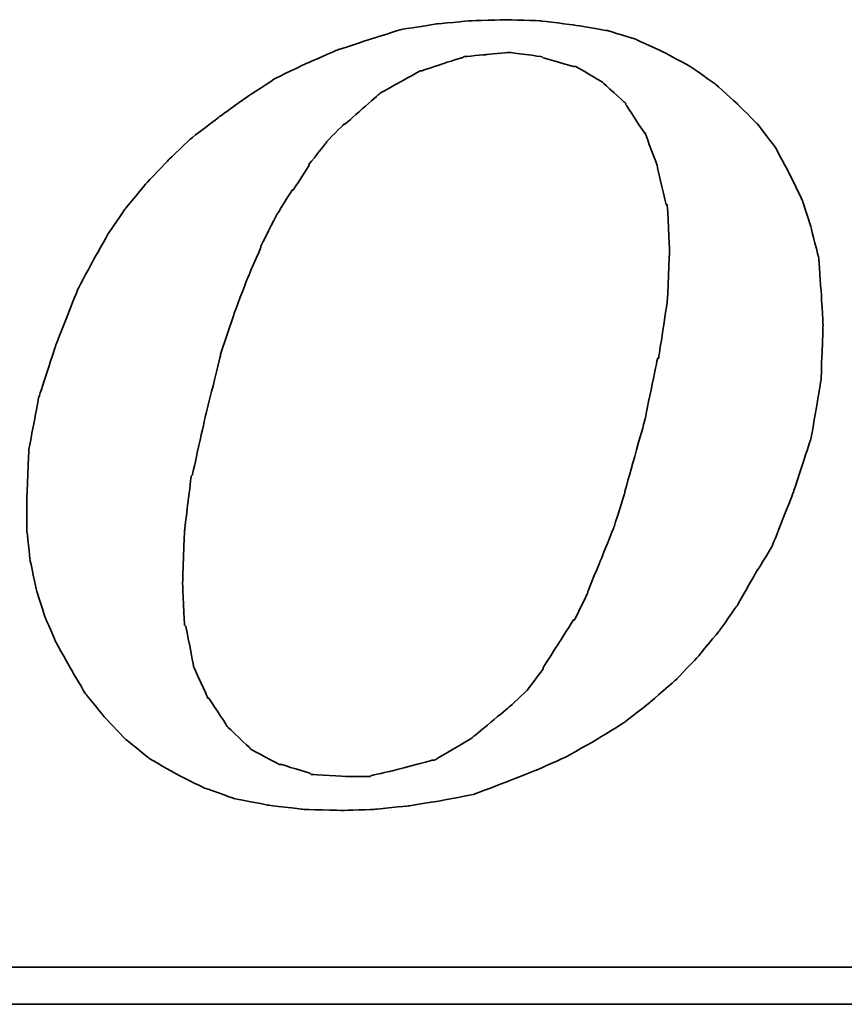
# Model space of a CAD drawing. Header units: millimetres. Extents: x 423 to 724, y 91 to 204.
# Tile 44 of 52: x 667.25 to 669.74, y 125.49 to 128.46. Entities that reach past the tile are written whole.
import ezdxf

# ---------------------------------------------------------------- set-up
doc = ezdxf.new("R2010")
doc.units = ezdxf.units.MM
doc.layers.add('DIM', color=4, linetype='Continuous')
doc.layers.add('layer 1', color=7, linetype='Continuous')

# ---------------------------------------------------------------- blocks, each defined once
blk = doc.blocks.new('TBI MOTION logo(完整正式版)')
at = {"layer": 'layer 1', "color": 22, "lineweight": 35}
for points, knots in [([(35.79625, -6.98375), (35.79625, -6.98375), (36.23125, -7.43875), (36.23125, -7.43875), (36.23125, -7.43875), (36.23125, -7.43875), (36.75625, -7.87125), (36.75625, -7.87125), (36.75625, -7.87125), (36.75625, -7.87125), (37.33125, -8.20375), (37.33125, -8.20375), (37.33125, -8.20375), (37.33125, -8.20375), (37.95625, -8.51875), (37.95625, -8.51875), (37.95625, -8.51875), (37.95625, -8.51875), (38.62625, -8.75875), (38.62625, -8.75875), (38.62625, -8.75875), (38.62625, -8.75875), (39.37125, -8.90375), (39.37125, -8.90375), (39.37125, -8.90375), (39.37125, -8.90375), (40.14125, -8.99875), (40.14125, -8.99875), (40.14125, -8.99875), (40.14125, -8.99875), (41.02625, -9.02375), (41.02625, -9.02375), (41.02625, -9.02375), (41.02625, -9.02375), (41.74625, -8.99875), (41.74625, -8.99875), (41.74625, -8.99875), (41.74625, -8.99875), (42.46625, -8.92375), (42.46625, -8.92375), (42.46625, -8.92375), (42.46625, -8.92375), (43.21125, -8.80625), (43.21125, -8.80625), (43.21125, -8.80625), (43.21125, -8.80625), (43.93125, -8.66375), (43.93125, -8.66375), (43.93125, -8.66375), (43.93125, -8.66375), (44.62625, -8.39875), (44.62625, -8.39875), (44.62625, -8.39875), (44.62625, -8.39875), (45.29625, -8.13375), (45.29625, -8.13375), (45.29625, -8.13375), (45.29625, -8.13375), (45.94625, -7.84375), (45.94625, -7.84375), (45.94625, -7.84375), (45.94625, -7.84375), (46.61625, -7.46375), (46.61625, -7.46375), (46.61625, -7.46375), (46.61625, -7.46375), (47.24125, -7.07875), (47.24125, -7.07875), (47.24125, -7.07875), (47.24125, -7.07875), (47.81625, -6.62375), (47.81625, -6.62375), (47.81625, -6.62375), (47.81625, -6.62375), (48.36875, -6.14375), (48.36875, -6.14375), (48.36875, -6.14375), (48.36875, -6.14375), (48.84625, -5.64125), (48.84625, -5.64125), (48.84625, -5.64125), (48.84625, -5.64125), (49.32625, -5.06375), (49.32625, -5.06375), (49.32625, -5.06375), (49.32625, -5.06375), (49.71125, -4.51374), (49.71125, -4.51374), (49.71125, -4.51374), (49.71125, -4.51374), (50.09625, -3.83874), (50.09625, -3.83874), (50.09625, -3.83874), (50.09625, -3.83874), (50.48125, -3.21374), (50.48125, -3.21374), (50.48125, -3.21374), (50.48125, -3.21374), (50.96125, -1.99125), (50.96125, -1.99125), (50.96125, -1.99125), (50.96125, -1.99125), (51.34375, -0.81875), (51.34375, -0.81875), (51.34375, -0.81875), (51.34375, -0.81875), (51.56125, 0.45624), (51.56125, 0.45624), (51.56125, 0.45624), (51.56125, 0.45624), (51.60625, 1.67624), (51.60625, 1.67624), (51.60625, 1.67624), (51.60625, 1.67624), (51.56125, 2.44625), (51.56125, 2.44625), (51.56125, 2.44625), (51.56125, 2.44625), (51.51125, 3.14125), (51.51125, 3.14125), (51.51125, 3.14125), (51.51125, 3.14125), (51.34375, 3.81125), (51.34375, 3.81125), (51.34375, 3.81125), (51.34375, 3.81125), (51.15125, 4.41125), (51.15125, 4.41125), (51.15125, 4.41125), (51.15125, 4.41125), (50.86125, 5.01125), (50.86125, 5.01125), (50.86125, 5.01125), (50.86125, 5.01125), (50.55125, 5.58875), (50.55125, 5.58875), (50.55125, 5.58875), (50.55125, 5.58875), (50.16625, 6.09125), (50.16625, 6.09125), (50.16625, 6.09125), (50.16625, 6.09125), (49.71125, 6.54875), (49.71125, 6.54875), (49.71125, 6.54875), (49.71125, 6.54875), (49.23125, 6.98125), (49.23125, 6.98125), (49.23125, 6.98125), (49.23125, 6.98125), (48.67875, 7.36625), (48.67875, 7.36625), (48.67875, 7.36625), (48.67875, 7.36625), (48.10375, 7.67625), (48.10375, 7.67625), (48.10375, 7.67625), (48.10375, 7.67625), (47.48125, 7.96375), (47.48125, 7.96375), (47.48125, 7.96375), (47.48125, 7.96375), (46.85625, 8.15625), (46.85625, 8.15625), (46.85625, 8.15625), (46.85625, 8.15625), (46.13625, 8.27624), (46.13625, 8.27624), (46.13625, 8.27624), (46.13625, 8.27624), (45.39125, 8.37125), (45.39125, 8.37125), (45.39125, 8.37125), (45.39125, 8.37125), (44.62625, 8.39624), (44.62625, 8.39624), (44.62625, 8.39624), (44.62625, 8.39624), (43.83625, 8.37125), (43.83625, 8.37125), (43.83625, 8.37125), (43.83625, 8.37125), (43.09125, 8.30125), (43.09125, 8.30125), (43.09125, 8.30125), (43.09125, 8.30125), (42.32125, 8.18125), (42.32125, 8.18125), (42.32125, 8.18125), (42.32125, 8.18125), (41.62875, 7.96375), (41.62875, 7.96375), (41.62875, 7.96375), (41.62875, 7.96375), (40.90625, 7.72625), (40.90625, 7.72625), (40.90625, 7.72625), (40.90625, 7.72625), (40.23624, 7.43625), (40.23624, 7.43625), (40.23624, 7.43625), (40.23624, 7.43625), (39.54124, 7.10125), (39.54124, 7.10125), (39.54124, 7.10125), (39.54124, 7.10125), (38.91625, 6.69125), (38.91625, 6.69125), (38.91625, 6.69125), (38.91625, 6.69125), (38.31625, 6.26125), (38.31625, 6.26125), (38.31625, 6.26125), (38.31625, 6.26125), (37.69125, 5.78125), (37.69125, 5.78125), (37.69125, 5.78125), (37.69125, 5.78125), (37.18625, 5.30125), (37.18625, 5.30125), (37.18625, 5.30125), (37.18625, 5.30125), (36.70625, 4.79624), (36.70625, 4.79624), (36.70625, 4.79624), (36.70625, 4.79624), (36.23125, 4.22125), (36.23125, 4.22125), (36.23125, 4.22125), (36.23125, 4.22125), (35.87124, 3.69375), (35.87124, 3.69375), (35.87124, 3.69375), (35.87124, 3.69375), (35.53125, 3.09125), (35.53125, 3.09125), (35.53125, 3.09125), (35.53125, 3.09125), (35.19875, 2.47125), (35.19875, 2.47125), (35.19875, 2.47125), (35.19875, 2.47125), (34.71625, 1.24625), (34.71625, 1.24625), (34.71625, 1.24625), (34.71625, 1.24625), (34.33125, 0.06874), (34.33125, 0.06874), (34.33125, 0.06874), (34.33125, 0.06874), (34.11625, -1.07875), (34.11625, -1.07875), (34.11625, -1.07875), (34.11625, -1.07875), (34.07125, -2.15875), (34.07125, -2.15875), (34.07125, -2.15875), (34.07125, -2.15875), (34.07125, -2.85375), (34.07125, -2.85375), (34.07125, -2.85375), (34.07125, -2.85375), (34.14125, -3.50375), (34.14125, -3.50375), (34.14125, -3.50375), (34.14125, -3.50375), (34.28625, -4.17375), (34.28625, -4.17375), (34.28625, -4.17375), (34.28625, -4.17375), (34.47625, -4.77624), (34.47625, -4.77624), (34.47625, -4.77624), (34.47625, -4.77624), (34.71625, -5.32625), (34.71625, -5.32625), (34.71625, -5.32625), (34.71625, -5.32625), (35.05375, -5.92875), (35.05375, -5.92875), (35.05375, -5.92875), (35.05375, -5.92875), (35.36375, -6.45375), (35.36375, -6.45375), (35.36375, -6.45375), (35.36375, -6.45375), (35.79625, -6.98375), (35.79625, -6.98375)], [0, 0, 0, 0, 0.01388889, 0.01388889, 0.01388889, 0.0138889, 0.02777778, 0.02777778, 0.02777778, 0.02777779, 0.04166667, 0.04166667, 0.04166667, 0.04166668, 0.05555556, 0.05555556, 0.05555556, 0.05555557, 0.06944444, 0.06944444, 0.06944444, 0.06944445, 0.08333333, 0.08333333, 0.08333333, 0.08333334, 0.09722222, 0.09722222, 0.09722222, 0.09722223, 0.11111111, 0.11111111, 0.11111111, 0.11111112, 0.125, 0.125, 0.125, 0.12500001, 0.13888889, 0.13888889, 0.13888889, 0.1388889, 0.15277778, 0.15277778, 0.15277778, 0.15277779, 0.16666667, 0.16666667, 0.16666667, 0.16666668, 0.18055556, 0.18055556, 0.18055556, 0.18055557, 0.19444444, 0.19444444, 0.19444444, 0.19444445, 0.20833333, 0.20833333, 0.20833333, 0.20833334, 0.22222222, 0.22222222, 0.22222222, 0.22222223, 0.23611111, 0.23611111, 0.23611111, 0.23611112, 0.25, 0.25, 0.25, 0.25000001, 0.26388889, 0.26388889, 0.26388889, 0.2638889, 0.27777778, 0.27777778, 0.27777778, 0.27777779, 0.29166667, 0.29166667, 0.29166667, 0.29166668, 0.30555556, 0.30555556, 0.30555556, 0.30555557, 0.31944444, 0.31944444, 0.31944444, 0.31944445, 0.33333333, 0.33333333, 0.33333333, 0.33333334, 0.34722222, 0.34722222, 0.34722222, 0.34722223, 0.36111111, 0.36111111, 0.36111111, 0.36111112, 0.375, 0.375, 0.375, 0.37500001, 0.38888889, 0.38888889, 0.38888889, 0.3888889, 0.40277778, 0.40277778, 0.40277778, 0.40277779, 0.41666667, 0.41666667, 0.41666667, 0.41666668, 0.43055556, 0.43055556, 0.43055556, 0.43055557, 0.44444444, 0.44444444, 0.44444444, 0.44444445, 0.45833333, 0.45833333, 0.45833333, 0.45833334, 0.47222222, 0.47222222, 0.47222222, 0.47222223, 0.48611111, 0.48611111, 0.48611111, 0.48611112, 0.5, 0.5, 0.5, 0.50000001, 0.51388889, 0.51388889, 0.51388889, 0.5138889, 0.52777778, 0.52777778, 0.52777778, 0.52777779, 0.54166667, 0.54166667, 0.54166667, 0.54166668, 0.55555556, 0.55555556, 0.55555556, 0.55555557, 0.56944444, 0.56944444, 0.56944444, 0.56944445, 0.58333333, 0.58333333, 0.58333333, 0.58333334, 0.59722222, 0.59722222, 0.59722222, 0.59722223, 0.61111111, 0.61111111, 0.61111111, 0.61111112, 0.625, 0.625, 0.625, 0.62500001, 0.63888889, 0.63888889, 0.63888889, 0.6388889, 0.65277778, 0.65277778, 0.65277778, 0.65277779, 0.66666667, 0.66666667, 0.66666667, 0.66666668, 0.68055556, 0.68055556, 0.68055556, 0.68055557, 0.69444444, 0.69444444, 0.69444444, 0.69444445, 0.70833333, 0.70833333, 0.70833333, 0.70833334, 0.72222222, 0.72222222, 0.72222222, 0.72222223, 0.73611111, 0.73611111, 0.73611111, 0.73611112, 0.75, 0.75, 0.75, 0.75000001, 0.76388889, 0.76388889, 0.76388889, 0.7638889, 0.77777778, 0.77777778, 0.77777778, 0.77777779, 0.79166667, 0.79166667, 0.79166667, 0.79166668, 0.80555556, 0.80555556, 0.80555556, 0.80555557, 0.81944444, 0.81944444, 0.81944444, 0.81944445, 0.83333333, 0.83333333, 0.83333333, 0.83333334, 0.84722222, 0.84722222, 0.84722222, 0.84722223, 0.86111111, 0.86111111, 0.86111111, 0.86111112, 0.875, 0.875, 0.875, 0.87500001, 0.88888889, 0.88888889, 0.88888889, 0.8888889, 0.90277778, 0.90277778, 0.90277778, 0.90277779, 0.91666667, 0.91666667, 0.91666667, 0.91666668, 0.93055556, 0.93055556, 0.93055556, 0.93055557, 0.94444444, 0.94444444, 0.94444444, 0.94444445, 0.95833333, 0.95833333, 0.95833333, 0.95833334, 0.97222222, 0.97222222, 0.97222222, 0.97222223, 0.98611111, 0.98611111, 0.98611111, 0.98611112, 1, 1, 1, 1]), ([(38.33875, 1.03124), (38.33875, 1.03124), (38.62625, 1.89625), (38.62625, 1.89625), (38.62625, 1.89625), (38.62625, 1.89625), (38.91625, 2.66375), (38.91625, 2.66375), (38.91625, 2.66375), (38.91625, 2.66375), (39.22625, 3.38125), (39.22625, 3.38125), (39.22625, 3.38125), (39.22625, 3.38125), (39.22625, 3.40624), (39.22625, 3.40624), (39.22625, 3.40624), (39.22625, 3.40624), (39.56124, 4.07624), (39.56124, 4.07624), (39.56124, 4.07624), (39.56124, 4.07624), (39.92125, 4.65125), (39.92125, 4.65125), (39.92125, 4.65125), (39.92125, 4.65125), (39.94625, 4.65125), (39.94625, 4.65125), (39.94625, 4.65125), (39.94625, 4.65125), (40.28125, 5.17875), (40.28125, 5.17875), (40.28125, 5.17875), (40.28125, 5.17875), (40.28125, 5.20375), (40.28125, 5.20375), (40.28125, 5.20375), (40.28125, 5.20375), (40.66875, 5.68625), (40.66875, 5.68625), (40.66875, 5.68625), (40.66875, 5.68625), (40.66875, 5.70625), (40.66875, 5.70625), (40.66875, 5.70625), (40.66875, 5.70625), (41.05124, 6.09125), (41.05124, 6.09125), (41.05124, 6.09125), (41.05124, 6.09125), (41.07625, 6.09125), (41.07625, 6.09125), (41.07625, 6.09125), (41.07625, 6.09125), (41.84125, 6.76625), (41.84125, 6.76625), (41.84125, 6.76625), (41.84125, 6.76625), (41.86625, 6.78625), (41.86625, 6.78625), (41.86625, 6.78625), (41.86625, 6.78625), (42.73125, 7.26624), (42.73125, 7.26624), (42.73125, 7.26624), (42.73125, 7.26624), (42.75625, 7.26624), (42.75625, 7.26624), (42.75625, 7.26624), (42.75625, 7.26624), (43.18625, 7.41125), (43.18625, 7.41125), (43.18625, 7.41125), (43.18625, 7.41125), (43.64125, 7.55625), (43.64125, 7.55625), (43.64125, 7.55625), (43.64125, 7.55625), (43.66625, 7.55625), (43.66625, 7.55625), (43.66625, 7.55625), (43.66625, 7.55625), (43.69125, 7.58124), (43.69125, 7.58124), (43.69125, 7.58124), (43.69125, 7.58124), (44.19125, 7.62625), (44.19125, 7.62625), (44.19125, 7.62625), (44.19125, 7.62625), (44.67125, 7.67625), (44.67125, 7.67625), (44.67125, 7.67625), (44.67125, 7.67625), (44.69625, 7.67625), (44.69625, 7.67625), (44.69625, 7.67625), (44.69625, 7.67625), (45.41875, 7.58124), (45.41875, 7.58124), (45.41875, 7.58124), (45.41875, 7.58124), (45.44125, 7.55625), (45.44125, 7.55625), (45.44125, 7.55625), (45.44125, 7.55625), (46.11125, 7.36625), (46.11125, 7.36625), (46.11125, 7.36625), (46.11125, 7.36625), (46.13625, 7.36625), (46.13625, 7.36625), (46.13625, 7.36625), (46.13625, 7.36625), (46.15875, 7.36625), (46.15875, 7.36625), (46.15875, 7.36625), (46.15875, 7.36625), (46.73625, 7.02624), (46.73625, 7.02624), (46.73625, 7.02624), (46.73625, 7.02624), (46.76125, 7.00624), (46.76125, 7.00624), (46.76125, 7.00624), (46.76125, 7.00624), (47.24125, 6.57124), (47.24125, 6.57124), (47.24125, 6.57124), (47.24125, 6.57124), (47.26625, 6.54875), (47.26625, 6.54875), (47.26625, 6.54875), (47.26625, 6.54875), (47.26625, 6.52375), (47.26625, 6.52375), (47.26625, 6.52375), (47.26625, 6.52375), (47.67375, 5.89875), (47.67375, 5.89875), (47.67375, 5.89875), (47.67375, 5.89875), (47.69625, 5.89875), (47.69625, 5.89875), (47.69625, 5.89875), (47.69625, 5.89875), (47.69625, 5.87625), (47.69625, 5.87625), (47.69625, 5.87625), (47.69625, 5.87625), (47.96125, 5.15625), (47.96125, 5.15625), (47.96125, 5.15625), (47.96125, 5.15625), (47.96125, 5.13125), (47.96125, 5.13125), (47.96125, 5.13125), (47.96125, 5.13125), (48.15125, 4.31875), (48.15125, 4.31875), (48.15125, 4.31875), (48.15125, 4.31875), (48.17625, 4.31875), (48.17625, 4.31875), (48.17625, 4.31875), (48.17625, 4.31875), (48.17625, 4.29125), (48.17625, 4.29125), (48.17625, 4.29125), (48.17625, 4.29125), (48.22625, 3.33125), (48.22625, 3.33125), (48.22625, 3.33125), (48.22625, 3.33125), (48.22625, 3.30875), (48.22625, 3.30875), (48.22625, 3.30875), (48.22625, 3.30875), (48.17625, 2.20624), (48.17625, 2.20624), (48.17625, 2.20624), (48.17625, 2.20624), (48.17625, 2.18124), (48.17625, 2.18124), (48.17625, 2.18124), (48.17625, 2.18124), (47.98375, 0.93624), (47.98375, 0.93624), (47.98375, 0.93624), (47.98375, 0.93624), (47.96125, 0.93624), (47.96125, 0.93624), (47.96125, 0.93624), (47.96125, 0.93624), (47.67375, -0.45874), (47.67375, -0.45874), (47.67375, -0.45874), (47.67375, -0.45874), (47.24125, -1.99125), (47.24125, -1.99125), (47.24125, -1.99125), (47.24125, -1.99125), (47.24125, -2.01874), (47.24125, -2.01874), (47.24125, -2.01874), (47.24125, -2.01874), (47.00125, -2.78375), (47.00125, -2.78375), (47.00125, -2.78375), (47.00125, -2.78375), (46.71125, -3.50375), (46.71125, -3.50375), (46.71125, -3.50375), (46.71125, -3.50375), (46.42625, -4.19875), (46.42625, -4.19875), (46.42625, -4.19875), (46.42625, -4.19875), (46.42625, -4.22375), (46.42625, -4.22375), (46.42625, -4.22375), (46.42625, -4.22375), (46.13625, -4.82374), (46.13625, -4.82374), (46.13625, -4.82374), (46.13625, -4.82374), (46.11125, -4.82374), (46.11125, -4.82374), (46.11125, -4.82374), (46.11125, -4.82374), (45.77625, -5.35125), (45.77625, -5.35125), (45.77625, -5.35125), (45.77625, -5.35125), (45.44125, -5.87875), (45.44125, -5.87875), (45.44125, -5.87875), (45.44125, -5.87875), (45.44125, -5.90375), (45.44125, -5.90375), (45.44125, -5.90375), (45.44125, -5.90375), (45.10625, -6.35875), (45.10625, -6.35875), (45.10625, -6.35875), (45.10625, -6.35875), (45.08125, -6.38375), (45.08125, -6.38375), (45.08125, -6.38375), (45.08125, -6.38375), (44.69625, -6.74375), (44.69625, -6.74375), (44.69625, -6.74375), (44.69625, -6.74375), (43.88375, -7.41625), (43.88375, -7.41625), (43.88375, -7.41625), (43.88375, -7.41625), (43.85625, -7.43875), (43.85625, -7.43875), (43.85625, -7.43875), (43.85625, -7.43875), (43.04125, -7.91875), (43.04125, -7.91875), (43.04125, -7.91875), (43.04125, -7.91875), (43.01625, -7.91875), (43.01625, -7.91875), (43.01625, -7.91875), (43.01625, -7.91875), (42.99625, -7.91875), (42.99625, -7.91875), (42.99625, -7.91875), (42.99625, -7.91875), (42.08125, -8.15875), (42.08125, -8.15875), (42.08125, -8.15875), (42.08125, -8.15875), (41.65125, -8.25625), (41.65125, -8.25625), (41.65125, -8.25625), (41.65125, -8.25625), (41.62875, -8.27875), (41.62875, -8.27875), (41.62875, -8.27875), (41.62875, -8.27875), (41.60125, -8.27875), (41.60125, -8.27875), (41.60125, -8.27875), (41.60125, -8.27875), (41.12125, -8.27875), (41.12125, -8.27875), (41.12125, -8.27875), (41.12125, -8.27875), (40.35624, -8.23125), (40.35624, -8.23125), (40.35624, -8.23125), (40.35624, -8.23125), (40.33125, -8.23125), (40.33125, -8.23125), (40.33125, -8.23125), (40.33125, -8.23125), (40.30625, -8.20375), (40.30625, -8.20375), (40.30625, -8.20375), (40.30625, -8.20375), (39.68375, -8.01375), (39.68375, -8.01375), (39.68375, -8.01375), (39.68375, -8.01375), (39.66124, -8.01375), (39.66124, -8.01375), (39.66124, -8.01375), (39.66124, -8.01375), (39.63625, -8.01375), (39.63625, -8.01375), (39.63625, -8.01375), (39.63625, -8.01375), (39.01125, -7.67875), (39.01125, -7.67875), (39.01125, -7.67875), (39.01125, -7.67875), (38.98875, -7.65375), (38.98875, -7.65375), (38.98875, -7.65375), (38.98875, -7.65375), (38.48625, -7.17375), (38.48625, -7.17375), (38.48625, -7.17375), (38.48625, -7.17375), (38.45875, -7.14875), (38.45875, -7.14875), (38.45875, -7.14875), (38.45875, -7.14875), (38.45875, -7.12875), (38.45875, -7.12875), (38.45875, -7.12875), (38.45875, -7.12875), (38.07625, -6.54875), (38.07625, -6.54875), (38.07625, -6.54875), (38.07625, -6.54875), (38.05125, -6.54875), (38.05125, -6.54875), (38.05125, -6.54875), (38.05125, -6.54875), (38.05125, -6.52875), (38.05125, -6.52875), (38.05125, -6.52875), (38.05125, -6.52875), (37.74125, -5.85375), (37.74125, -5.85375), (37.74125, -5.85375), (37.74125, -5.85375), (37.74125, -5.82875), (37.74125, -5.82875), (37.74125, -5.82875), (37.74125, -5.82875), (37.57375, -4.96875), (37.57375, -4.96875), (37.57375, -4.96875), (37.57375, -4.96875), (37.54625, -4.94375), (37.54625, -4.94375), (37.54625, -4.94375), (37.54625, -4.94375), (37.50125, -4.03375), (37.50125, -4.03375), (37.50125, -4.03375), (37.50125, -4.03375), (37.50125, -4.00875), (37.50125, -4.00875), (37.50125, -4.00875), (37.50125, -4.00875), (37.54625, -2.85375), (37.54625, -2.85375), (37.54625, -2.85375), (37.54625, -2.85375), (37.69125, -1.65875), (37.69125, -1.65875), (37.69125, -1.65875), (37.69125, -1.65875), (37.71624, -1.63375), (37.71624, -1.63375), (37.71624, -1.63375), (37.71624, -1.63375), (38.00375, -0.33875), (38.00375, -0.33875), (38.00375, -0.33875), (38.00375, -0.33875), (38.33875, 1.00624), (38.33875, 1.00624), (38.33875, 1.00624), (38.33875, 1.00624), (38.33875, 1.03124), (38.33875, 1.03124)], [0, 0, 0, 0, 0.01010101, 0.01010101, 0.01010101, 0.01010102, 0.02020202, 0.02020202, 0.02020202, 0.02020203, 0.03030303, 0.03030303, 0.03030303, 0.03030304, 0.04040404, 0.04040404, 0.04040404, 0.04040405, 0.05050505, 0.05050505, 0.05050505, 0.05050506, 0.06060606, 0.06060606, 0.06060606, 0.06060607, 0.07070707, 0.07070707, 0.07070707, 0.07070708, 0.08080808, 0.08080808, 0.08080808, 0.08080809, 0.09090909, 0.09090909, 0.09090909, 0.0909091, 0.1010101, 0.1010101, 0.1010101, 0.10101011, 0.11111111, 0.11111111, 0.11111111, 0.11111112, 0.12121212, 0.12121212, 0.12121212, 0.12121213, 0.13131313, 0.13131313, 0.13131313, 0.13131314, 0.14141414, 0.14141414, 0.14141414, 0.14141415, 0.15151515, 0.15151515, 0.15151515, 0.15151516, 0.16161616, 0.16161616, 0.16161616, 0.16161617, 0.17171717, 0.17171717, 0.17171717, 0.17171718, 0.18181818, 0.18181818, 0.18181818, 0.18181819, 0.19191919, 0.19191919, 0.19191919, 0.1919192, 0.2020202, 0.2020202, 0.2020202, 0.20202021, 0.21212121, 0.21212121, 0.21212121, 0.21212122, 0.22222222, 0.22222222, 0.22222222, 0.22222223, 0.23232323, 0.23232323, 0.23232323, 0.23232324, 0.24242424, 0.24242424, 0.24242424, 0.24242425, 0.25252525, 0.25252525, 0.25252525, 0.25252526, 0.26262626, 0.26262626, 0.26262626, 0.26262627, 0.27272727, 0.27272727, 0.27272727, 0.27272728, 0.28282828, 0.28282828, 0.28282828, 0.28282829, 0.29292929, 0.29292929, 0.29292929, 0.2929293, 0.3030303, 0.3030303, 0.3030303, 0.30303031, 0.31313131, 0.31313131, 0.31313131, 0.31313132, 0.32323232, 0.32323232, 0.32323232, 0.32323233, 0.33333333, 0.33333333, 0.33333333, 0.33333334, 0.34343434, 0.34343434, 0.34343434, 0.34343435, 0.35353535, 0.35353535, 0.35353535, 0.35353536, 0.36363636, 0.36363636, 0.36363636, 0.36363637, 0.37373737, 0.37373737, 0.37373737, 0.37373738, 0.38383838, 0.38383838, 0.38383838, 0.38383839, 0.39393939, 0.39393939, 0.39393939, 0.3939394, 0.4040404, 0.4040404, 0.4040404, 0.40404041, 0.41414141, 0.41414141, 0.41414141, 0.41414142, 0.42424242, 0.42424242, 0.42424242, 0.42424243, 0.43434343, 0.43434343, 0.43434343, 0.43434344, 0.44444444, 0.44444444, 0.44444444, 0.44444445, 0.45454545, 0.45454545, 0.45454545, 0.45454546, 0.46464646, 0.46464646, 0.46464646, 0.46464647, 0.47474747, 0.47474747, 0.47474747, 0.47474748, 0.48484848, 0.48484848, 0.48484848, 0.48484849, 0.49494949, 0.49494949, 0.49494949, 0.4949495, 0.50505051, 0.50505051, 0.50505051, 0.50505052, 0.51515152, 0.51515152, 0.51515152, 0.51515153, 0.52525253, 0.52525253, 0.52525253, 0.52525254, 0.53535354, 0.53535354, 0.53535354, 0.53535355, 0.54545455, 0.54545455, 0.54545455, 0.54545456, 0.55555556, 0.55555556, 0.55555556, 0.55555557, 0.56565657, 0.56565657, 0.56565657, 0.56565658, 0.57575758, 0.57575758, 0.57575758, 0.57575759, 0.58585859, 0.58585859, 0.58585859, 0.5858586, 0.5959596, 0.5959596, 0.5959596, 0.59595961, 0.60606061, 0.60606061, 0.60606061, 0.60606062, 0.61616162, 0.61616162, 0.61616162, 0.61616163, 0.62626263, 0.62626263, 0.62626263, 0.62626264, 0.63636364, 0.63636364, 0.63636364, 0.63636365, 0.64646465, 0.64646465, 0.64646465, 0.64646466, 0.65656566, 0.65656566, 0.65656566, 0.65656567, 0.66666667, 0.66666667, 0.66666667, 0.66666668, 0.67676768, 0.67676768, 0.67676768, 0.67676769, 0.68686869, 0.68686869, 0.68686869, 0.6868687, 0.6969697, 0.6969697, 0.6969697, 0.69696971, 0.70707071, 0.70707071, 0.70707071, 0.70707072, 0.71717172, 0.71717172, 0.71717172, 0.71717173, 0.72727273, 0.72727273, 0.72727273, 0.72727274, 0.73737374, 0.73737374, 0.73737374, 0.73737375, 0.74747475, 0.74747475, 0.74747475, 0.74747476, 0.75757576, 0.75757576, 0.75757576, 0.75757577, 0.76767677, 0.76767677, 0.76767677, 0.76767678, 0.77777778, 0.77777778, 0.77777778, 0.77777779, 0.78787879, 0.78787879, 0.78787879, 0.7878788, 0.7979798, 0.7979798, 0.7979798, 0.79797981, 0.80808081, 0.80808081, 0.80808081, 0.80808082, 0.81818182, 0.81818182, 0.81818182, 0.81818183, 0.82828283, 0.82828283, 0.82828283, 0.82828284, 0.83838384, 0.83838384, 0.83838384, 0.83838385, 0.84848485, 0.84848485, 0.84848485, 0.84848486, 0.85858586, 0.85858586, 0.85858586, 0.85858587, 0.86868687, 0.86868687, 0.86868687, 0.86868688, 0.87878788, 0.87878788, 0.87878788, 0.87878789, 0.88888889, 0.88888889, 0.88888889, 0.8888889, 0.8989899, 0.8989899, 0.8989899, 0.89898991, 0.90909091, 0.90909091, 0.90909091, 0.90909092, 0.91919192, 0.91919192, 0.91919192, 0.91919193, 0.92929293, 0.92929293, 0.92929293, 0.92929294, 0.93939394, 0.93939394, 0.93939394, 0.93939395, 0.94949495, 0.94949495, 0.94949495, 0.94949496, 0.95959596, 0.95959596, 0.95959596, 0.95959597, 0.96969697, 0.96969697, 0.96969697, 0.96969698, 0.97979798, 0.97979798, 0.97979798, 0.97979799, 0.98989899, 0.98989899, 0.98989899, 0.989899, 1, 1, 1, 1]), ([(75.90875, -9.47875), (75.90875, -9.47875), (75.90875, -12.28625), (75.90875, -12.28625), (75.90875, -12.28625), (75.90875, -12.28625), (75.90875, -12.47875), (75.90875, -12.47875), (75.90875, -12.47875), (75.90875, -12.47875), (75.71625, -12.47875), (75.71625, -12.47875), (75.71625, -12.47875), (75.71625, -12.47875), (-88.32875, -12.47875), (-88.32875, -12.47875), (-88.32875, -12.47875), (-88.32875, -12.47875), (-88.32875, -13.29375), (-88.32875, -13.29375), (-88.32875, -13.29375), (-88.32875, -13.29375), (82.89125, -13.29375), (82.89125, -13.29375), (82.89125, -13.29375), (82.89125, -13.29375), (75.90875, -9.47875), (75.90875, -9.47875)], [0, 0, 0, 0, 0.14285714, 0.14285714, 0.14285714, 0.14285715, 0.28571429, 0.28571429, 0.28571429, 0.2857143, 0.42857143, 0.42857143, 0.42857143, 0.42857144, 0.57142857, 0.57142857, 0.57142857, 0.57142858, 0.71428571, 0.71428571, 0.71428571, 0.71428572, 0.85714286, 0.85714286, 0.85714286, 0.85714287, 1, 1, 1, 1])]:
    blk.add_open_spline(points, degree=3, knots=knots, dxfattribs=at)

msp = doc.modelspace()

# ---------------------------------------------------------------- block references
at = {"layer": 'DIM', "color": 7, "xscale": 0.1368257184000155, "yscale": 0.1368257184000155, "zscale": 0.1368257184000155}
msp.add_blockref('TBI MOTION logo(完整正式版)', (662.61, 127.3105), dxfattribs=at)

doc.saveas('drawing.dxf')
